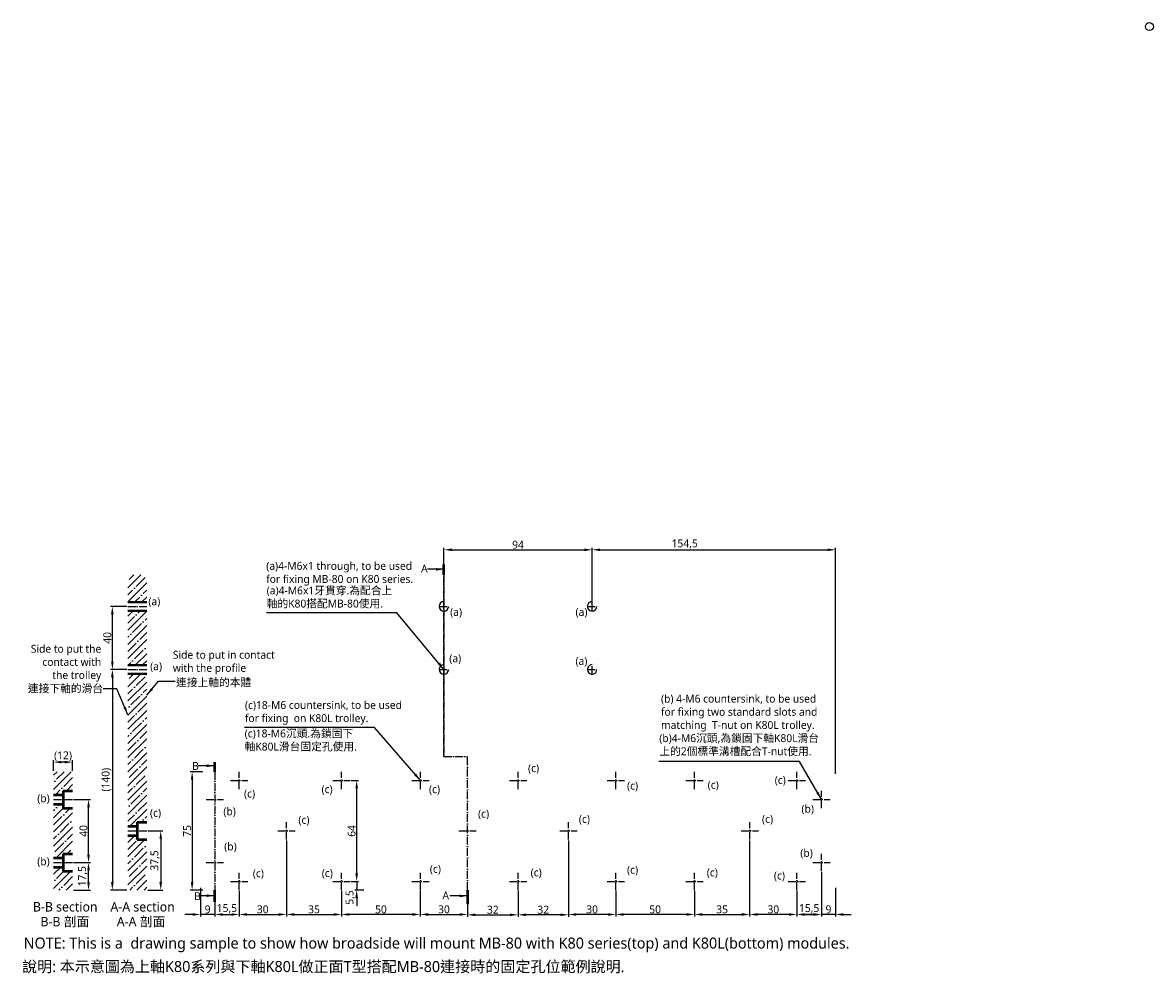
# Model space of a CAD drawing. Header units: millimetres. Extents: x 295 to 1012, y 208 to 811.
import ezdxf

# ---------------------------------------------------------------- set-up
doc = ezdxf.new("R2010")
doc.units = ezdxf.units.MM
doc.linetypes.add('中心線5', pattern=[7.2, 5, -1, 0.2, -1])
doc.layers.get('Defpoints').update_dxf_attribs({"color": 1})
doc.layers.add('中心線', color=5, linetype='中心線5')
doc.layers.add('標註線', color=3, linetype='Continuous')
doc.styles.get("Standard").update_dxf_attribs({"font": 'msjh.ttf'})
doc.dimstyles.new('ISO-25', dxfattribs={"dimtxt": 5, "dimasz": 5, "dimexe": 1.25, "dimexo": 0.625, "dimtad": 1, "dimdec": 8, "dimtxsty": 'Standard', "dimcen": 2.5, "dimadec": 0, "dimazin": 0, "dimtfac": 1, "dimtdec": 8, "dimtmove": 0, "dimatfit": 3, "dimfxl": 0, "dimarcsym": 0})
pattern_1 = [(45, (61.562, 0), (-4.49013, 4.49013), []), (45, (66.0524, 0), (-4.49013, 4.49013), [7.9375, -1.5875, 0, -1.5875])]

# ---------------------------------------------------------------- blocks, each defined once
blk = doc.blocks.new('*D1')
at = {"layer": 'Defpoints', "color": 0}
for p in [(326.46, 278.39), (336.64, 278.39), (326.46, 260.89)]:
    blk.add_point(p, dxfattribs=at)
at = {"layer": '標註線', "color": 0, "lineweight": -2}
for p, q in [((327.08, 278.39), (337.89, 278.39)), ((336.64, 265.89), (336.64, 273.39)), ((327.08, 260.89), (337.89, 260.89))]:
    blk.add_line(p, q, dxfattribs=at)
at = {"layer": '標註線', "color": 0}
for points in [[(335.81, 273.39), (337.47, 273.39), (336.64, 278.39)], [(335.81, 265.89), (337.47, 265.89), (336.64, 260.89)]]:
    blk.add_solid(points, dxfattribs=at)
at = {"layer": '標註線', "color": 0, "insert": (333, 269.64), "char_height": 5, "attachment_point": 5, "rotation": 90}
blk.add_mtext('17,5', dxfattribs=at)
blk = doc.blocks.new('*D2')
at = {"layer": 'Defpoints', "color": 0}
for p in [(314.46, 342.04), (314.46, 335.89), (326.46, 335.89)]:
    blk.add_point(p, dxfattribs=at)
at = {"layer": '標註線', "color": 0, "lineweight": -2}
for p, q in [((314.46, 336.52), (314.46, 343.29)), ((321.46, 342.04), (319.46, 342.04)), ((326.46, 336.52), (326.46, 343.29))]:
    blk.add_line(p, q, dxfattribs=at)
at = {"layer": '標註線', "color": 0}
for points in [[(319.46, 342.87), (319.46, 341.21), (314.46, 342.04)], [(321.46, 342.87), (321.46, 341.21), (326.46, 342.04)]]:
    blk.add_solid(points, dxfattribs=at)
at = {"layer": '標註線', "color": 0, "insert": (320.46, 345.79), "char_height": 5, "attachment_point": 5}
blk.add_mtext('(12)', dxfattribs=at)
blk = doc.blocks.new('*D3')
at = {"layer": 'Defpoints', "color": 0}
for p in [(351.76, 440.89), (361.59, 440.89), (361.59, 400.89)]:
    blk.add_point(p, dxfattribs=at)
at = {"layer": '標註線', "color": 0, "lineweight": -2}
for p, q in [((360.96, 440.89), (350.51, 440.89)), ((351.76, 405.89), (351.76, 435.89)), ((360.96, 400.89), (350.51, 400.89))]:
    blk.add_line(p, q, dxfattribs=at)
at = {"layer": '標註線', "color": 0}
for points in [[(350.93, 435.89), (352.6, 435.89), (351.76, 440.89)], [(350.93, 405.89), (352.6, 405.89), (351.76, 400.89)]]:
    blk.add_solid(points, dxfattribs=at)
at = {"layer": '標註線', "color": 0, "insert": (348.55, 420.89), "char_height": 5, "attachment_point": 5, "rotation": 90}
blk.add_mtext('40', dxfattribs=at)
blk = doc.blocks.new('*D4')
at = {"layer": 'Defpoints', "color": 0}
for p in [(810.71, 476.78), (656.21, 440.89), (810.71, 333.89)]:
    blk.add_point(p, dxfattribs=at)
at = {"layer": '標註線', "color": 0, "lineweight": -2}
for p, q in [((656.21, 441.52), (656.21, 478.03)), ((661.21, 476.78), (805.71, 476.78)), ((810.71, 334.52), (810.71, 478.03))]:
    blk.add_line(p, q, dxfattribs=at)
at = {"layer": '標註線', "color": 0}
for points in [[(661.21, 477.61), (661.21, 475.94), (656.21, 476.78)], [(805.71, 477.61), (805.71, 475.94), (810.71, 476.78)]]:
    blk.add_solid(points, dxfattribs=at)
at = {"layer": '標註線', "color": 0, "insert": (714.96, 480.42), "char_height": 5, "attachment_point": 5}
blk.add_mtext('154,5', dxfattribs=at)
blk = doc.blocks.new('*D5')
at = {"layer": 'Defpoints', "color": 0}
for p in [(409.71, 335.89), (402.39, 260.89), (409.71, 260.89)]:
    blk.add_point(p, dxfattribs=at)
at = {"layer": '標註線', "color": 0, "lineweight": -2}
for p, q in [((409.09, 335.89), (401.14, 335.89)), ((402.39, 330.89), (402.39, 265.89)), ((409.09, 260.89), (401.14, 260.89))]:
    blk.add_line(p, q, dxfattribs=at)
at = {"layer": '標註線', "color": 0}
for points in [[(401.55, 330.89), (403.22, 330.89), (402.39, 335.89)], [(401.55, 265.89), (403.22, 265.89), (402.39, 260.89)]]:
    blk.add_solid(points, dxfattribs=at)
at = {"layer": '標註線', "color": 0, "insert": (399.22, 298.39), "char_height": 5, "attachment_point": 5, "rotation": 90}
blk.add_mtext('75', dxfattribs=at)
blk = doc.blocks.new('*D6')
at = {"layer": 'Defpoints', "color": 0}
for p in [(326.46, 318.39), (336.64, 318.39), (327.08, 278.39)]:
    blk.add_point(p, dxfattribs=at)
at = {"layer": '標註線', "color": 0, "lineweight": -2}
for p, q in [((327.08, 318.39), (337.89, 318.39)), ((336.64, 283.39), (336.64, 313.39)), ((327.71, 278.39), (337.89, 278.39))]:
    blk.add_line(p, q, dxfattribs=at)
at = {"layer": '標註線', "color": 0}
for points in [[(335.81, 313.39), (337.47, 313.39), (336.64, 318.39)], [(335.81, 283.39), (337.47, 283.39), (336.64, 278.39)]]:
    blk.add_solid(points, dxfattribs=at)
at = {"layer": '標註線', "color": 0, "insert": (333.43, 298.39), "char_height": 5, "attachment_point": 5, "rotation": 90}
blk.add_mtext('40', dxfattribs=at)
blk = doc.blocks.new('*D7')
at = {"layer": 'Defpoints', "color": 0}
for p in [(373.59, 298.39), (373.59, 260.89), (382.46, 260.89)]:
    blk.add_point(p, dxfattribs=at)
at = {"layer": '標註線', "color": 0, "lineweight": -2}
for p, q in [((374.21, 298.39), (383.71, 298.39)), ((382.46, 293.39), (382.46, 265.89)), ((374.21, 260.89), (383.71, 260.89))]:
    blk.add_line(p, q, dxfattribs=at)
at = {"layer": '標註線', "color": 0}
for points in [[(381.62, 293.39), (383.29, 293.39), (382.46, 298.39)], [(381.62, 265.89), (383.29, 265.89), (382.46, 260.89)]]:
    blk.add_solid(points, dxfattribs=at)
at = {"layer": '標註線', "color": 0, "insert": (378.83, 279.64), "char_height": 5, "attachment_point": 5, "rotation": 90}
blk.add_mtext('37,5', dxfattribs=at)
blk = doc.blocks.new('*D9')
at = {"layer": 'Defpoints', "color": 0}
for p in [(462.21, 292.89), (432.21, 260.89), (462.21, 245.38)]:
    blk.add_point(p, dxfattribs=at)
at = {"layer": '標註線', "color": 0, "lineweight": -2}
for p, q in [((462.21, 292.27), (462.21, 244.13)), ((432.21, 260.27), (432.21, 244.13)), ((437.21, 245.38), (457.21, 245.38))]:
    blk.add_line(p, q, dxfattribs=at)
at = {"layer": '標註線', "color": 0}
for points in [[(437.21, 246.21), (437.21, 244.54), (432.21, 245.38)], [(457.21, 246.21), (457.21, 244.54), (462.21, 245.38)]]:
    blk.add_solid(points, dxfattribs=at)
at = {"layer": '標註線', "color": 0, "insert": (447.21, 248.59), "char_height": 5, "attachment_point": 5}
blk.add_mtext('30', dxfattribs=at)
blk = doc.blocks.new('*D11')
at = {"layer": 'Defpoints', "color": 0}
for p in [(756.21, 292.89), (786.21, 260.89), (756.21, 245.38)]:
    blk.add_point(p, dxfattribs=at)
at = {"layer": '標註線', "color": 0, "lineweight": -2}
for p, q in [((756.21, 292.27), (756.21, 244.13)), ((786.21, 260.27), (786.21, 244.13)), ((781.21, 245.38), (761.21, 245.38))]:
    blk.add_line(p, q, dxfattribs=at)
at = {"layer": '標註線', "color": 0}
for points in [[(761.21, 246.21), (761.21, 244.54), (756.21, 245.38)], [(781.21, 246.21), (781.21, 244.54), (786.21, 245.38)]]:
    blk.add_solid(points, dxfattribs=at)
at = {"layer": '標註線', "color": 0, "insert": (771.21, 248.59), "char_height": 5, "attachment_point": 5}
blk.add_mtext('30', dxfattribs=at)
blk = doc.blocks.new('*D12')
at = {"layer": 'Defpoints', "color": 0}
for p in [(502.71, 330.39), (506.82, 330.39), (502.71, 266.39)]:
    blk.add_point(p, dxfattribs=at)
at = {"layer": '標註線', "color": 0, "lineweight": -2}
for p, q in [((503.34, 330.39), (508.07, 330.39)), ((506.82, 271.39), (506.82, 325.39)), ((503.34, 266.39), (508.07, 266.39))]:
    blk.add_line(p, q, dxfattribs=at)
at = {"layer": '標註線', "color": 0}
for points in [[(505.98, 325.39), (507.65, 325.39), (506.82, 330.39)], [(505.98, 271.39), (507.65, 271.39), (506.82, 266.39)]]:
    blk.add_solid(points, dxfattribs=at)
at = {"layer": '標註線', "color": 0, "insert": (503.61, 298.39), "char_height": 5, "attachment_point": 5, "rotation": 90}
blk.add_mtext('64', dxfattribs=at)
blk = doc.blocks.new('*D13')
at = {"layer": 'Defpoints', "color": 0}
for p in [(656.21, 476.78), (562.21, 460.89), (656.21, 443.89)]:
    blk.add_point(p, dxfattribs=at)
at = {"layer": '標註線', "color": 0, "lineweight": -2}
for p, q in [((562.21, 461.52), (562.21, 478.03)), ((567.21, 476.78), (651.21, 476.78)), ((656.21, 444.52), (656.21, 478.03))]:
    blk.add_line(p, q, dxfattribs=at)
at = {"layer": '標註線', "color": 0}
for points in [[(567.21, 477.61), (567.21, 475.94), (562.21, 476.78)], [(651.21, 477.61), (651.21, 475.94), (656.21, 476.78)]]:
    blk.add_solid(points, dxfattribs=at)
at = {"layer": '標註線', "color": 0, "insert": (609.21, 479.99), "char_height": 5, "attachment_point": 5}
blk.add_mtext('94', dxfattribs=at)
blk = doc.blocks.new('*D14')
at = {"layer": 'Defpoints', "color": 0}
for p in [(462.21, 292.89), (497.21, 260.89), (497.21, 245.38)]:
    blk.add_point(p, dxfattribs=at)
at = {"layer": '標註線', "color": 0, "lineweight": -2}
for p, q in [((462.21, 292.27), (462.21, 244.13)), ((497.21, 260.27), (497.21, 244.13)), ((467.21, 245.38), (492.21, 245.38))]:
    blk.add_line(p, q, dxfattribs=at)
at = {"layer": '標註線', "color": 0}
for points in [[(467.21, 246.21), (467.21, 244.54), (462.21, 245.38)], [(492.21, 246.21), (492.21, 244.54), (497.21, 245.38)]]:
    blk.add_solid(points, dxfattribs=at)
at = {"layer": '標註線', "color": 0, "insert": (479.71, 248.59), "char_height": 5, "attachment_point": 5}
blk.add_mtext('35', dxfattribs=at)
blk = doc.blocks.new('*D15')
at = {"layer": 'Defpoints', "color": 0}
for p in [(756.21, 292.89), (721.21, 260.89), (756.21, 245.38)]:
    blk.add_point(p, dxfattribs=at)
at = {"layer": '標註線', "color": 0, "lineweight": -2}
for p, q in [((756.21, 292.27), (756.21, 244.13)), ((721.21, 260.27), (721.21, 244.13)), ((726.21, 245.38), (751.21, 245.38))]:
    blk.add_line(p, q, dxfattribs=at)
at = {"layer": '標註線', "color": 0}
for points in [[(726.21, 246.21), (726.21, 244.54), (721.21, 245.38)], [(751.21, 246.21), (751.21, 244.54), (756.21, 245.38)]]:
    blk.add_solid(points, dxfattribs=at)
at = {"layer": '標註線', "color": 0, "insert": (738.71, 248.59), "char_height": 5, "attachment_point": 5}
blk.add_mtext('35', dxfattribs=at)
blk = doc.blocks.new('*D16')
at = {"layer": 'Defpoints', "color": 0}
for p in [(801.71, 272.89), (810.71, 262.89), (801.71, 245.38)]:
    blk.add_point(p, dxfattribs=at)
at = {"layer": '標註線', "color": 0, "lineweight": -2}
for p, q in [((801.71, 272.27), (801.71, 244.13)), ((810.71, 262.27), (810.71, 244.13)), ((796.71, 245.38), (791.71, 245.38)), ((810.71, 245.38), (801.71, 245.38)), ((815.71, 245.38), (820.71, 245.38))]:
    blk.add_line(p, q, dxfattribs=at)
at = {"layer": '標註線', "color": 0}
for points in [[(796.71, 246.21), (796.71, 244.54), (801.71, 245.38)], [(815.71, 246.21), (815.71, 244.54), (810.71, 245.38)]]:
    blk.add_solid(points, dxfattribs=at)
at = {"layer": '標註線', "color": 0, "insert": (806.21, 248.59), "char_height": 5, "attachment_point": 5}
blk.add_mtext('9', dxfattribs=at)
blk = doc.blocks.new('*D17')
at = {"layer": 'Defpoints', "color": 0}
for p in [(671.21, 260.89), (721.21, 260.89), (671.21, 245.38)]:
    blk.add_point(p, dxfattribs=at)
at = {"layer": '標註線', "color": 0, "lineweight": -2}
for p, q in [((671.21, 260.27), (671.21, 244.13)), ((721.21, 260.27), (721.21, 244.13)), ((716.21, 245.38), (676.21, 245.38))]:
    blk.add_line(p, q, dxfattribs=at)
at = {"layer": '標註線', "color": 0}
for points in [[(676.21, 246.21), (676.21, 244.54), (671.21, 245.38)], [(716.21, 246.21), (716.21, 244.54), (721.21, 245.38)]]:
    blk.add_solid(points, dxfattribs=at)
at = {"layer": '標註線', "color": 0, "insert": (696.21, 248.59), "char_height": 5, "attachment_point": 5}
blk.add_mtext('50', dxfattribs=at)
blk = doc.blocks.new('*D18')
at = {"layer": 'Defpoints', "color": 0}
for p in [(497.21, 260.89), (547.21, 260.89), (497.21, 245.38)]:
    blk.add_point(p, dxfattribs=at)
at = {"layer": '標註線', "color": 0, "lineweight": -2}
for p, q in [((497.21, 260.27), (497.21, 244.13)), ((547.21, 260.27), (547.21, 244.13)), ((542.21, 245.38), (502.21, 245.38))]:
    blk.add_line(p, q, dxfattribs=at)
at = {"layer": '標註線', "color": 0}
for points in [[(502.21, 246.21), (502.21, 244.54), (497.21, 245.38)], [(542.21, 246.21), (542.21, 244.54), (547.21, 245.38)]]:
    blk.add_solid(points, dxfattribs=at)
at = {"layer": '標註線', "color": 0, "insert": (522.21, 248.59), "char_height": 5, "attachment_point": 5}
blk.add_mtext('50', dxfattribs=at)
blk = doc.blocks.new('*D19')
at = {"layer": 'Defpoints', "color": 0}
for p in [(361.59, 400.89), (351.76, 260.89), (361.59, 260.89)]:
    blk.add_point(p, dxfattribs=at)
at = {"layer": '標註線', "color": 0, "lineweight": -2}
for p, q in [((360.96, 400.89), (350.51, 400.89)), ((351.76, 395.89), (351.76, 265.89)), ((360.96, 260.89), (350.51, 260.89))]:
    blk.add_line(p, q, dxfattribs=at)
at = {"layer": '標註線', "color": 0}
for points in [[(350.93, 395.89), (352.6, 395.89), (351.76, 400.89)], [(350.93, 265.89), (352.6, 265.89), (351.76, 260.89)]]:
    blk.add_solid(points, dxfattribs=at)
at = {"layer": '標註線', "color": 0, "insert": (348.01, 330.89), "char_height": 5, "attachment_point": 5, "rotation": 90}
blk.add_mtext('(140)', dxfattribs=at)
blk = doc.blocks.new('*D20')
at = {"layer": 'Defpoints', "color": 0}
for p in [(547.21, 260.89), (577.21, 260.89), (577.21, 245.38)]:
    blk.add_point(p, dxfattribs=at)
at = {"layer": '標註線', "color": 0, "lineweight": -2}
for p, q in [((547.21, 260.27), (547.21, 244.13)), ((577.21, 260.27), (577.21, 244.13)), ((552.21, 245.38), (572.21, 245.38))]:
    blk.add_line(p, q, dxfattribs=at)
at = {"layer": '標註線', "color": 0}
for points in [[(552.21, 246.21), (552.21, 244.54), (547.21, 245.38)], [(572.21, 246.21), (572.21, 244.54), (577.21, 245.38)]]:
    blk.add_solid(points, dxfattribs=at)
at = {"layer": '標註線', "color": 0, "insert": (562.21, 248.59), "char_height": 5, "attachment_point": 5}
blk.add_mtext('30', dxfattribs=at)
blk = doc.blocks.new('*D21')
at = {"layer": 'Defpoints', "color": 0}
for p in [(577.21, 260.89), (609.21, 260.89), (609.21, 245.16)]:
    blk.add_point(p, dxfattribs=at)
at = {"layer": '標註線', "color": 0, "lineweight": -2}
for p, q in [((577.21, 260.27), (577.21, 243.91)), ((609.21, 260.27), (609.21, 243.91)), ((582.21, 245.16), (604.21, 245.16))]:
    blk.add_line(p, q, dxfattribs=at)
at = {"layer": '標註線', "color": 0}
for points in [[(582.21, 245.99), (582.21, 244.33), (577.21, 245.16)], [(604.21, 245.99), (604.21, 244.33), (609.21, 245.16)]]:
    blk.add_solid(points, dxfattribs=at)
at = {"layer": '標註線', "color": 0, "insert": (593.21, 248.37), "char_height": 5, "attachment_point": 5}
blk.add_mtext('32', dxfattribs=at)
blk = doc.blocks.new('*D22')
at = {"layer": 'Defpoints', "color": 0}
for p in [(641.21, 292.89), (671.21, 260.89), (641.21, 245.38)]:
    blk.add_point(p, dxfattribs=at)
at = {"layer": '標註線', "color": 0, "lineweight": -2}
for p, q in [((641.21, 292.27), (641.21, 244.13)), ((671.21, 260.27), (671.21, 244.13)), ((666.21, 245.38), (646.21, 245.38))]:
    blk.add_line(p, q, dxfattribs=at)
at = {"layer": '標註線', "color": 0}
for points in [[(646.21, 246.21), (646.21, 244.54), (641.21, 245.38)], [(666.21, 246.21), (666.21, 244.54), (671.21, 245.38)]]:
    blk.add_solid(points, dxfattribs=at)
at = {"layer": '標註線', "color": 0, "insert": (656.21, 248.59), "char_height": 5, "attachment_point": 5}
blk.add_mtext('30', dxfattribs=at)
blk = doc.blocks.new('*D23')
at = {"layer": 'Defpoints', "color": 0}
for p in [(641.21, 292.89), (609.21, 260.89), (609.21, 245.16)]:
    blk.add_point(p, dxfattribs=at)
at = {"layer": '標註線', "color": 0, "lineweight": -2}
for p, q in [((641.21, 292.27), (641.21, 243.91)), ((609.21, 260.27), (609.21, 243.91)), ((636.21, 245.16), (614.21, 245.16))]:
    blk.add_line(p, q, dxfattribs=at)
at = {"layer": '標註線', "color": 0}
for points in [[(614.21, 245.99), (614.21, 244.33), (609.21, 245.16)], [(636.21, 245.99), (636.21, 244.33), (641.21, 245.16)]]:
    blk.add_solid(points, dxfattribs=at)
at = {"layer": '標註線', "color": 0, "insert": (625.21, 248.37), "char_height": 5, "attachment_point": 5}
blk.add_mtext('32', dxfattribs=at)
blk = doc.blocks.new('*D24')
at = {"layer": 'Defpoints', "color": 0}
for p in [(502.71, 266.39), (506.82, 260.89), (511.9, 260.89)]:
    blk.add_point(p, dxfattribs=at)
at = {"layer": '標註線', "color": 0, "lineweight": -2}
for p, q in [((506.82, 271.39), (506.82, 276.39)), ((503.34, 266.39), (508.07, 266.39)), ((506.82, 266.39), (506.82, 260.89)), ((511.28, 260.89), (505.57, 260.89)), ((506.82, 255.89), (506.82, 250.89))]:
    blk.add_line(p, q, dxfattribs=at)
at = {"layer": '標註線', "color": 0}
for points in [[(505.98, 271.39), (507.65, 271.39), (506.82, 266.39)], [(505.98, 255.89), (507.65, 255.89), (506.82, 260.89)]]:
    blk.add_solid(points, dxfattribs=at)
at = {"layer": '標註線', "color": 0, "insert": (502.72, 256.15), "char_height": 5, "attachment_point": 5, "rotation": 90}
blk.add_mtext('5,5', dxfattribs=at)
blk = doc.blocks.new('*D26')
at = {"layer": 'Defpoints', "color": 0}
for p in [(407.71, 262.89), (416.71, 260.89), (407.71, 245.38)]:
    blk.add_point(p, dxfattribs=at)
at = {"layer": '標註線', "color": 0, "lineweight": -2}
for p, q in [((407.71, 262.27), (407.71, 244.13)), ((416.71, 260.27), (416.71, 244.13)), ((402.71, 245.38), (397.71, 245.38)), ((416.71, 245.38), (407.71, 245.38)), ((421.71, 245.38), (426.71, 245.38))]:
    blk.add_line(p, q, dxfattribs=at)
at = {"layer": '標註線', "color": 0}
for points in [[(402.71, 246.21), (402.71, 244.54), (407.71, 245.38)], [(421.71, 246.21), (421.71, 244.54), (416.71, 245.38)]]:
    blk.add_solid(points, dxfattribs=at)
at = {"layer": '標註線', "color": 0, "insert": (412.21, 248.59), "char_height": 5, "attachment_point": 5}
blk.add_mtext('9', dxfattribs=at)
blk = doc.blocks.new('*D39')
at = {"layer": 'Defpoints', "color": 0}
for p in [(416.71, 260.89), (432.21, 260.89), (432.21, 245.38)]:
    blk.add_point(p, dxfattribs=at)
at = {"layer": '標註線', "color": 0, "lineweight": -2}
for p, q in [((416.71, 260.27), (416.71, 244.13)), ((432.21, 260.27), (432.21, 244.13)), ((421.71, 245.38), (427.21, 245.38))]:
    blk.add_line(p, q, dxfattribs=at)
at = {"layer": '標註線', "color": 0}
for points in [[(421.71, 246.21), (421.71, 244.54), (416.71, 245.38)], [(427.21, 246.21), (427.21, 244.54), (432.21, 245.38)]]:
    blk.add_solid(points, dxfattribs=at)
at = {"layer": '標註線', "color": 0, "insert": (424.46, 249.02), "char_height": 5, "attachment_point": 5}
blk.add_mtext('15,5', dxfattribs=at)
blk = doc.blocks.new('*D40')
at = {"layer": 'Defpoints', "color": 0}
for p in [(801.71, 272.89), (786.21, 260.89), (801.71, 245.38)]:
    blk.add_point(p, dxfattribs=at)
at = {"layer": '標註線', "color": 0, "lineweight": -2}
for p, q in [((801.71, 272.27), (801.71, 244.13)), ((786.21, 260.27), (786.21, 244.13)), ((791.21, 245.38), (796.71, 245.38))]:
    blk.add_line(p, q, dxfattribs=at)
at = {"layer": '標註線', "color": 0}
for points in [[(791.21, 246.21), (791.21, 244.54), (786.21, 245.38)], [(796.71, 246.21), (796.71, 244.54), (801.71, 245.38)]]:
    blk.add_solid(points, dxfattribs=at)
at = {"layer": '標註線', "color": 0, "insert": (793.96, 249.02), "char_height": 5, "attachment_point": 5}
blk.add_mtext('15,5', dxfattribs=at)

msp = doc.modelspace()

# ---------------------------------------------------------------- hatches: boundary and pattern name
h = msp.add_hatch()
h.set_pattern_fill('ANSI35', color=256, style=0)
h.set_pattern_definition(pattern_1)
h.paths.add_polyline_path([(373.5851793, 292.89464349), (367.5851793, 292.89464349), (367.5851793, 295.39464349), (361.5851793, 295.39464349), (361.5851793, 260.89464349), (373.5851793, 260.89464349)])
h.paths.add_polyline_path([(373.5851793, 397.89464349), (361.5851793, 397.89464349), (361.5851793, 301.39464349), (367.5851793, 301.39464349), (367.5851793, 303.89464349), (373.5851793, 303.89464349)])
h.paths.add_polyline_path([(373.5851793, 437.89464349), (361.5851793, 437.89464349), (361.5851793, 403.89464349), (373.5851793, 403.89464349)])
h.paths.add_polyline_path([(373.5851793, 460.89464349), (361.5851793, 460.89464349), (361.5851793, 443.89464349), (373.5851793, 443.89464349)])
h = msp.add_hatch()
h.set_pattern_fill('ANSI35', color=256, style=0)
h.set_pattern_definition(pattern_1)
h.paths.add_polyline_path([(314.45662952, 335.89464349), (314.45662952, 321.39464349), (320.45662952, 321.39464349), (320.45662952, 323.89464349), (326.45662952, 323.89464349), (326.45662952, 335.89464349)])
h.paths.add_polyline_path([(314.45662952, 281.39464349), (320.45662952, 281.39464349), (320.45662952, 283.89464349), (326.45662952, 283.89464349), (326.45662952, 312.89464349), (320.45662952, 312.89464349), (320.45662952, 315.39464349), (314.45662952, 315.39464349)])
h.paths.add_polyline_path([(320.45662952, 272.89464349), (320.45662952, 275.39464349), (314.45662952, 275.39464349), (314.45662952, 260.89464349), (326.45662952, 260.89464349), (326.45662952, 272.89464349)])

# ---------------------------------------------------------------- linework, layer by layer
for p, q in [((361.5851793, 443.89464349), (373.5851793, 443.89464349)), ((361.5851793, 443.39464349), (373.5851793, 443.39464349)), ((361.5851793, 438.39464349), (373.5851793, 438.39464349)), ((361.5851793, 437.89464349), (373.5851793, 437.89464349)), ((361.5851793, 403.89464349), (373.5851793, 403.89464349)), ((361.5851793, 403.39464349), (373.5851793, 403.39464349)), ((361.5851793, 398.39464349), (373.5851793, 398.39464349)), ((361.5851793, 397.89464349), (373.5851793, 397.89464349))]:
    msp.add_line(p, q)
at = {"lineweight": 50}
for p, q in [((320.45662952, 323.89464349), (320.45662952, 312.89464349)), ((320.45662952, 323.89464349), (326.45662952, 323.89464349)), ((314.45662952, 321.39464349), (320.45662952, 321.39464349)), ((314.45662952, 315.39464349), (320.45662952, 315.39464349)), ((320.45662952, 312.89464349), (326.45662952, 312.89464349)), ((367.5851793, 303.89464349), (367.5851793, 292.89464349)), ((367.5851793, 303.89464349), (373.5851793, 303.89464349)), ((361.5851793, 301.39464349), (367.5851793, 301.39464349)), ((361.5851793, 295.39464349), (367.5851793, 295.39464349)), ((367.5851793, 292.89464349), (373.5851793, 292.89464349)), ((314.45662952, 281.39464349), (320.45662952, 281.39464349)), ((320.45662952, 283.89464349), (320.45662952, 272.89464349)), ((320.45662952, 283.89464349), (326.45662952, 283.89464349)), ((314.45662952, 275.39464349), (320.45662952, 275.39464349)), ((320.45662952, 272.89464349), (326.45662952, 272.89464349))]:
    msp.add_line(p, q, dxfattribs=at)
msp.add_circle((1009.92204266, 808.78928697), 2.5)
for centre, start, end in [((562.21429808, 440.89464349), 90, 0), ((656.21102133, 440.89464349), 89.9374186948, 360), ((562.21429808, 400.89464349), 90, 0), ((656.21102133, 400.89464349), 89.9374186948, 0)]:
    msp.add_arc(centre, 3, start, end)
at = {"layer": '中心線'}
for p, q in [((562.21429808, 460.89464349), (562.21429808, 345.55555445)), ((562.21429808, 345.55555445), (562.21429808, 460.89464349)), ((361.5851793, 440.89464349), (373.5851793, 440.89464349)), ((559.21429808, 440.89464349), (565.21429808, 440.89464349)), ((653.21429808, 440.89464349), (659.21429808, 440.89464349)), ((656.21429808, 437.89464528), (656.21429808, 443.8946417)), ((656.21429808, 397.89464528), (656.21429808, 403.8946417)), ((361.5851793, 400.89464349), (373.5851793, 400.89464349)), ((559.21429808, 400.89464349), (565.21429808, 400.89464349)), ((653.21102133, 400.89464349), (659.21102133, 400.89464349)), ((562.21429808, 345.55555445), (577.21429808, 345.55555445)), ((577.21429808, 260.89464349), (577.21429808, 345.55555445)), ((416.71429808, 335.89464349), (416.71429808, 260.89464349)), ((426.71429808, 330.39464349), (437.71429808, 330.39464349)), ((432.21429808, 324.89464349), (432.21429808, 335.89464349)), ((491.71429808, 330.39464349), (502.71429808, 330.39464349)), ((497.21429808, 324.89464349), (497.21429808, 335.89464349)), ((541.71429808, 330.39464349), (552.71429808, 330.39464349)), ((547.21429808, 324.89464349), (547.21429808, 335.89464349)), ((603.71429808, 330.39464349), (614.71429808, 330.39464349)), ((609.21429808, 324.89464349), (609.21429808, 335.89464349)), ((665.71429808, 330.39464349), (676.71429808, 330.39464349)), ((671.21429808, 324.89464349), (671.21429808, 335.89464349)), ((715.71429808, 330.39464349), (726.71429808, 330.39464349)), ((721.21429808, 324.89464349), (721.21429808, 335.89464349)), ((780.71429808, 330.39464349), (791.71429808, 330.39464349)), ((786.21429808, 324.89464349), (786.21429808, 335.89464349)), ((801.71429808, 312.89464349), (801.71429808, 323.89464349)), ((314.45662952, 318.39464349), (326.45662952, 318.39464349)), ((411.21102133, 318.39464349), (422.21102133, 318.39464349)), ((796.21429808, 318.39464349), (807.21429808, 318.39464349)), ((462.21429808, 292.89464349), (462.21429808, 303.89464349)), ((641.21429808, 292.89464349), (641.21429808, 303.89464349)), ((756.21429808, 292.89464349), (756.21429808, 303.89464349)), ((361.5851793, 298.39464349), (373.5851793, 298.39464349)), ((456.71429808, 298.39464349), (467.71429808, 298.39464349)), ((571.71429808, 298.39464349), (582.71429808, 298.39464349)), ((635.71429808, 298.39464349), (646.71429808, 298.39464349)), ((750.71429808, 298.39464349), (761.71429808, 298.39464349)), ((801.71429808, 272.89464349), (801.71429808, 283.89464349)), ((314.45662952, 278.39464349), (326.45662952, 278.39464349)), ((411.21102133, 278.39464349), (422.21102133, 278.39464349)), ((796.21429808, 278.39464349), (807.21429808, 278.39464349)), ((426.71429808, 266.39464349), (437.71429808, 266.39464349)), ((432.21429808, 260.89464349), (432.21429808, 271.89464349)), ((491.71429808, 266.39464349), (502.71429808, 266.39464349)), ((497.21429808, 260.89464349), (497.21429808, 271.89464349)), ((541.71429808, 266.39464349), (552.71429808, 266.39464349)), ((547.21429808, 260.89464349), (547.21429808, 271.89464349)), ((603.71429808, 266.39464349), (614.71429808, 266.39464349)), ((609.21429808, 260.89464349), (609.21429808, 271.89464349)), ((665.71429808, 266.39464349), (676.71429808, 266.39464349)), ((671.21429808, 260.89464349), (671.21429808, 271.89464349)), ((715.71429808, 266.39464349), (726.71429808, 266.39464349)), ((721.21429808, 260.89464349), (721.21429808, 271.89464349)), ((780.71429808, 266.39464349), (791.71429808, 266.39464349)), ((786.21429808, 260.89464349), (786.21429808, 271.89464349))]:
    msp.add_line(p, q, dxfattribs=at)
at = {"layer": '標註線', "lineweight": 50}
for p, q in [((562.21429808, 460.89464349), (562.21429808, 467.46298612)), ((416.71429808, 335.89464349), (416.71429808, 342.03485833)), ((416.71429808, 253.38788325), (416.71429808, 260.89464349)), ((577.21429808, 260.89464349), (577.21429808, 251.95352842))]:
    msp.add_line(p, q, dxfattribs=at)
at = {"layer": '標註線'}
msp.add_line((360.9601793, 400.89464349), (350.51289425, 400.89464349), dxfattribs=at)

# ---------------------------------------------------------------- texts
for s, insert, char_height, attachment_point in [('(a)4-M6x1 through, to be used \\Pfor fixing MB-80 on K80 series.', (449.40147857, 469.0748024), 5, 1), ('Side to put the\\Pcontact with\\Pthe trolley', (344.74443112, 393.12177192), 5, 9), ('Side to put in contact\\Pwith the profile', (390.14186201, 412.66666308), 5, 1), ('(c)18-M6 countersink, to be used\\Pfor fixing  on K80L trolley.', (435.88595535, 380.79202903), 5, 1), ('(b) 4-M6 countersink, to be used \\Pfor fixing two standard slots and \\Pmatching  T-nut on K80L trolley.', (699.95710763, 384.80106899), 5, 1), ('B-B section', (301.35939603, 253.25268321), 6, 1), ('A-A section', (350.55555446, 253.25268321), 6, 1), ('NOTE: This is a  drawing sample to show how broadside will mount MB-80 with K80 series(top) and K80L(bottom) modules.', (295.44470743, 230.72721362), 7, 1)]:
    msp.add_mtext(s, dxfattribs=dict(insert=insert, char_height=char_height, attachment_point=attachment_point))
at = {"layer": '標註線', "lineweight": 50, "char_height": 5, "attachment_point": 1}
for s, insert, width in [('A', (547.68514128, 467.3557827), 1.953992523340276e-14), ('B', (402.38658923, 342.12393737), 1.77635683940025e-15), ('B', (403.66565915, 259.47128933), 1.77635683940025e-15), ('A', (561.24891749, 260.03069707), 1.953992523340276e-14)]:
    msp.add_mtext(s, dxfattribs=dict(at, insert=insert, width=width))
at = {"layer": '標註線'}
for s, insert, char_height, attachment_point in [('(a)4-M6x1牙貫穿.為配合上\\P軸的K80搭配MB-80使用.', (449.71049051, 453.47679347), 5, 1), ('(a)', (374.62074505, 446.52260047), 5, 1), ('(a)', (566.13338697, 439.85121451), 5, 1), ('(a)', (645.68987785, 439.85121451), 5, 1), ('(a)', (565.57718338, 410.38593276), 5, 1), ('(a)', (645.66691417, 408.71808587), 5, 1), ('(a)', (375.73314975, 405.38239369), 5, 1), ('連接上軸的本體', (392.15180191, 395.13554447), 5, 1), ('連接下軸的滑台', (345.89321218, 385.69335797), 5, 9), ('(c)18-M6沉頭.為鎖固下\\P軸K80L滑台固定孔使用.', (435.71754196, 362.74246372), 5, 1), ('(b)4-M6沉頭,為鎖固下軸K80L滑台\\P上的2個標準溝槽配合T-nut使用.', (698.85673928, 359.74850057), 5, 1), ('(c)', (615.54732696, 340.72736126), 5, 1), ('(c)', (678.39809005, 329.60838731), 5, 1), ('(c)', (729.56861982, 330.16433521), 5, 1), ('(c)', (772.12781762, 333.18784857), 5, 1), ('(c)', (435.33806433, 324.60484824), 5, 1), ('(c)', (484.50951965, 327.38459253), 5, 1), ('(c)', (552.69656636, 327.38459253), 5, 1), ('(b)', (304.08062981, 321.59803895), 5, 1), ('(c)', (375.64844007, 312.3739753), 5, 1), ('(b)', (422.21102133, 313.25880769), 5, 1), ('(c)', (583.8438461, 311.81802741), 5, 1), ('(c)', (647.80701141, 308.48233523), 5, 1), ('(c)', (764.05310873, 308.48233523), 5, 1), ('(b)', (789.08934301, 314.92665458), 5, 1), ('(c)', (469.82255324, 307.92638573), 5, 1), ('(b)', (422.73419734, 291.02085821), 5, 1), ('(b)', (788.35188233, 286.94239734), 5, 1), ('(b)', (304.08062981, 281.56972955), 5, 1), ('(c)', (440.90007796, 274.0135128), 5, 1), ('(c)', (484.67353843, 274.15402054), 5, 1), ('(c)', (553.25276747, 276.79325709), 5, 1), ('(c)', (617.21593031, 274.5694607), 5, 1), ('(c)', (678.39809005, 276.23730759), 5, 1), ('(c)', (729.01241871, 274.5694607), 5, 1), ('(c)', (771.57472562, 272.57130015), 5, 1), ('B-B 剖面', (306.15948845, 243.84036412), 6, 1), ('A-A 剖面', (354.57622626, 243.84036412), 6, 1), ('說明: 本示意圖為上軸K80系列與下軸K80L做正面T型搭配MB-80連接時的固定孔位範例說明.', (294.44773985, 215.82556023), 7, 1)]:
    msp.add_mtext(s, dxfattribs=dict(at, insert=insert, char_height=char_height, attachment_point=attachment_point))

# ---------------------------------------------------------------- dimensions: what is measured, and where the dimension line sits
for base, p1, p2, picture, middle in [((656.2142980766, 476.7764667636), (562.2142980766, 460.8946434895), (656.2142980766, 443.8946416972), '*D13', (609.2142980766, 479.9853918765)), ((497.2142980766, 245.3764099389), (462.2142980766, 292.8946434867), (497.2142980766, 260.8946434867), '*D14', (479.7142980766, 248.5853350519)), ((609.2142980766, 245.1607694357), (641.2142980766, 292.8946434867), (609.2142980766, 260.8946434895), '*D23', (625.2142980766, 248.3696945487)), ((641.2142980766, 245.3764099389), (671.2142980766, 260.8946434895), (641.2142980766, 292.8946434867), '*D22', (656.2142980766, 248.5853350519)), ((756.2142980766, 245.3764099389), (721.2142980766, 260.8946434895), (756.2142980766, 292.8946434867), '*D15', (738.7142980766, 248.5853350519)), ((801.7142980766, 245.3764099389), (786.2142980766, 260.8946434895), (801.7142980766, 272.8946434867), '*D40', (793.9642980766, 249.0194861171)), ((801.7142980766, 245.3764099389), (810.7142980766, 262.8946434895), (801.7142980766, 272.8946434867), '*D16', (806.2142980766, 248.5853350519)), ((407.7142980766, 245.3764099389), (416.7142980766, 260.8946434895), (407.7142980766, 262.8946434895), '*D26', (412.2142980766, 248.5853350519)), ((432.2142980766, 245.3764099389), (416.7142980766, 260.8946434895), (432.2142980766, 260.8946434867), '*D39', (424.4642980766, 249.0194861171)), ((577.2142980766, 245.3764099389), (547.2142980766, 260.8946434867), (577.2142980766, 260.8946434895), '*D20', (562.2142980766, 248.5853350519)), ((609.2142980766, 245.1607694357), (577.2142980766, 260.8946434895), (609.2142980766, 260.8946434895), '*D21', (593.2142980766, 248.3696945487)), ((671.2142980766, 245.3764099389), (721.2142980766, 260.8946434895), (671.2142980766, 260.8946434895), '*D17', (696.2142980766, 248.5853350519))]:
    dim = msp.add_linear_dim(base=base, p1=p1, p2=p2, dimstyle='ISO-25', dxfattribs=at)
    dim.commit()
    dim.dimension.update_dxf_attribs({"geometry": picture, "text_midpoint": middle})
dim = msp.add_linear_dim(base=(810.7142980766, 476.7764667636), p1=(656.2142980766, 440.8946434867), p2=(810.7142980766, 333.8946434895), dimstyle='ISO-25', dxfattribs=at)
dim.commit()
dim.dimension.update_dxf_attribs({"geometry": '*D4', "text_midpoint": (714.9626597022, 476.7764667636), "dimtype": 160})
for base, p1, p2, picture, middle in [((351.7628942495, 440.8946434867), (361.5851793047, 400.8946434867), (361.5851793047, 440.8946434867), '*D3', (348.5539691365, 420.8946434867)), ((402.3865892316, 260.8946434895), (409.7142980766, 335.8946434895), (409.7142980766, 260.8946434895), '*D5', (399.2196266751, 298.3946434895)), ((506.8157616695, 330.3946434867), (502.7142980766, 266.3946434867), (502.7142980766, 330.3946434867), '*D12', (503.6068365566, 298.3946434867)), ((336.6404896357, 318.3946434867), (327.0816295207, 278.3946434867), (326.4566295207, 318.3946434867), '*D6', (333.4315645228, 298.3946434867)), ((382.4552206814, 260.8946434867), (373.5851793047, 298.3946434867), (373.5851793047, 260.8946434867), '*D7', (378.8266700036, 279.6446434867)), ((336.6404896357, 278.3946434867), (326.4566295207, 260.8946434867), (326.4566295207, 278.3946434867), '*D1', (332.9974134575, 269.6446434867))]:
    dim = msp.add_linear_dim(base=base, p1=p1, p2=p2, angle=90, dimstyle='ISO-25', dxfattribs=at)
    dim.commit()
    dim.dimension.update_dxf_attribs({"geometry": picture, "text_midpoint": middle})
dim = msp.add_linear_dim(base=(351.76289425, 260.89464349), p1=(361.5851793, 400.89464349), p2=(361.5851793, 260.89464349), angle=90, text='(140)', dimstyle='ISO-25', dxfattribs=at)
dim.commit()
dim.dimension.update_dxf_attribs({"geometry": '*D19', "text_midpoint": (348.01329774, 330.89464349)})
dim = msp.add_linear_dim(base=(314.45662952, 342.03856477), p1=(326.45662952, 335.89464349), p2=(314.45662952, 335.89464349), angle=180, text='(12)', dimstyle='ISO-25', dxfattribs=at)
dim.commit()
dim.dimension.update_dxf_attribs({"geometry": '*D2', "text_midpoint": (320.45662952, 342.03856477), "dimtype": 160})
for base, p1, p2, picture, middle in [((462.2142980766, 245.3764099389), (432.2142980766, 260.8946434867), (462.2142980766, 292.8946434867), '*D9', (447.2142980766, 248.5853350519)), ((756.2142980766, 245.3764099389), (786.2142980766, 260.8946434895), (756.2142980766, 292.8946434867), '*D11', (771.2142980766, 248.5853350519)), ((497.2142980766, 245.3764099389), (547.2142980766, 260.8946434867), (497.2142980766, 260.8946434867), '*D18', (522.2142980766, 248.5853350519))]:
    dim = msp.add_linear_dim(base=base, p1=p1, p2=p2, dimstyle='ISO-25', override={"dimtmove": 1}, dxfattribs=at)
    dim.commit()
    dim.dimension.update_dxf_attribs({"geometry": picture, "text_midpoint": middle})
dim = msp.add_linear_dim(base=(506.8157616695, 260.8946434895), p1=(502.7142980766, 266.3946434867), p2=(511.9002702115, 260.8946434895), angle=90, dimstyle='ISO-25', override={"dimtmove": 2}, dxfattribs=at)
dim.commit()
dim.dimension.update_dxf_attribs({"geometry": '*D24', "text_midpoint": (502.7153482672, 256.1475681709), "dimtype": 160})

# ---------------------------------------------------------------- leaders
for points in [[(562.16083022, 464.38811429), (551.82652784, 464.3881143)], [(562.21429808, 400.89464349), (532.31636533, 436.72338972), (449.50856953, 436.72338972)], [(361.5851793, 372.15774526), (354.61211271, 388.53399666), (345.89321218, 388.53399666)], [(547.21429808, 330.39464349), (518.17985108, 363.98641609), (435.71754196, 363.98641609)], [(416.71429808, 339.72862696), (406.26065743, 339.72862696)], [(801.71429808, 318.39464349), (787.76766449, 342.45474911), (698.53447859, 342.47168029)], [(416.71429808, 257.30764108), (406.69987477, 257.30764108)], [(577.21429808, 257.14770327), (565.91225129, 257.14770327)]]:
    msp.add_leader(points, dimstyle='ISO-25', override={"dimgap": 0.625, "dimtad": 0}, dxfattribs=at)
at = {"layer": '標註線', "annotation_type": 0, "has_hookline": 1, "hookline_direction": 0, "text_width": 45.44222079}
msp.add_leader([(373.5851793, 384.59366182), (381.10898126, 393.38554447), (391.52680191, 393.38554447)], dimstyle='ISO-25', override={"dimgap": 0.625, "dimtad": 0}, dxfattribs=at)

doc.saveas('drawing.dxf')
